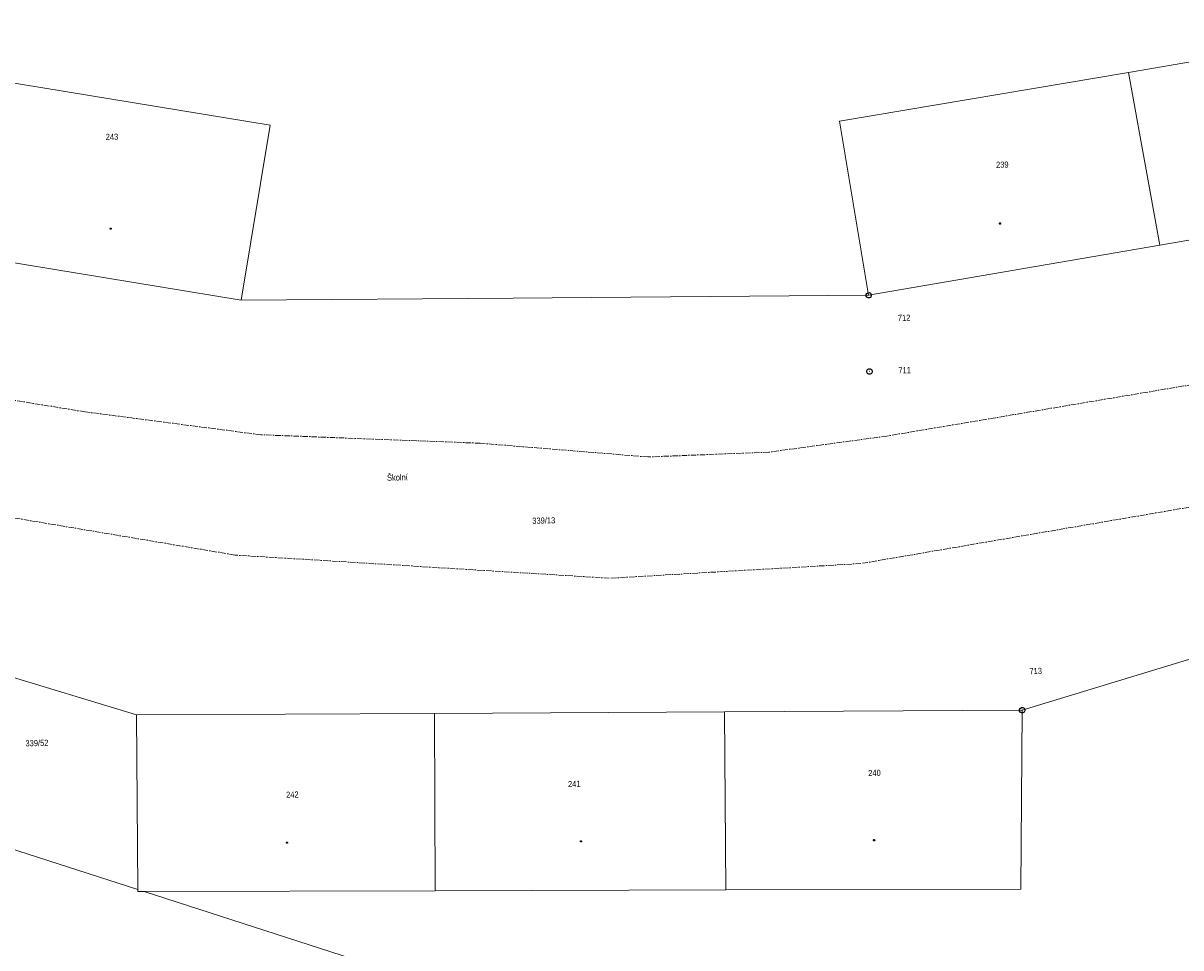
# Model space of a CAD drawing. Header units: millimetres. Extents: x -211955 to 157391, y -241491 to 94238.
# Tile 24 of 138: x -27614 to 36207, y -130745 to -79784. Entities that reach past the tile are written whole.
import ezdxf

# ---------------------------------------------------------------- set-up
doc = ezdxf.new("R2010")
doc.units = ezdxf.units.MM
doc.linetypes.add('Cerchovana_1', pattern=[500, 300, -100, 0, -100])
doc.layers.add('XR$1$PODKLAD_1', color=7, linetype='Continuous', lineweight=25)

# ---------------------------------------------------------------- blocks, each defined once
blk = doc.blocks.new('1$0100')
at = {"layer": 'XR$1$PODKLAD_1', "color": 7, "lineweight": 25}
blk.add_line((-50, 0), (50, 0), dxfattribs=at)
blk.add_lwpolyline([(190, 720), (530, 530), (720, 190), (720, -200), (530, -540), (190, -730), (-200, -730), (-540, -540), (-730, -200), (-730, 190), (-540, 530), (-200, 720), (190, 720)], close=True, dxfattribs=at)
blk = doc.blocks.new('$280')
at = {"layer": 'XR$1$PODKLAD_1', "color": 7, "lineweight": 25}
blk.add_lwpolyline([(0, 170), (100, 150), (150, 60), (170, 0), (150, -90), (70, -160), (0, -170), (-90, -140), (-150, -80), (-170, 0), (-150, 90), (-70, 160), (0, 170)], close=True, dxfattribs=at)

msp = doc.modelspace()

# ---------------------------------------------------------------- linework, layer by layer
at = {"layer": 'XR$1$PODKLAD_1', "color": 126, "linetype": 'Continuous', "lineweight": 13}
for p, q in [((49171.21, -79783.614), (33312.838, -82510.155)), ((49171.21, -79783.614), (33312.838, -82510.155)), ((-13990.584, -85411.608), (-30180.245, -82744.612)), ((-13990.584, -85411.608), (-30180.245, -82744.612)), ((33312.838, -82510.155), (17383.27, -85188.414)), ((33312.838, -82510.155), (17383.27, -85188.414)), ((35044.685, -92020.844), (33312.838, -82510.155)), ((35044.685, -92020.844), (33312.838, -82510.155)), ((35044.685, -92020.844), (33312.838, -82510.155)), ((-13990.584, -85411.608), (-15586.778, -95043.283)), ((-13990.584, -85411.608), (-15586.778, -95043.283)), ((18997.099, -94781.998), (17383.27, -85188.414)), ((18997.099, -94781.998), (17383.27, -85188.414)), ((50703.847, -89329.159), (35044.685, -92020.844)), ((50703.847, -89329.159), (35044.685, -92020.844)), ((-15586.778, -95043.283), (-31655.502, -92413.356)), ((-15586.778, -95043.283), (-31655.502, -92413.356)), ((35044.685, -92020.844), (18997.099, -94781.998)), ((35044.685, -92020.844), (18997.099, -94781.998)), ((-604.886, -94938.837), (-15586.778, -95043.283)), ((3695.545, -94904.225), (-604.886, -94938.837)), ((18997.099, -94781.998), (3695.545, -94904.225)), ((-21362.514, -117900.533), (-36881.035, -113216.615)), ((40006.307, -113816.608), (27455.909, -117653.015)), ((-4939.588, -117821.043), (-21362.514, -117900.533)), ((-4939.588, -117821.043), (-21362.514, -117900.533)), ((-21362.514, -117900.533), (-21288.229, -127531.576)), ((-21362.514, -117900.533), (-21288.229, -127531.576)), ((11042.981, -117732.262), (-4939.588, -117821.043)), ((11042.981, -117732.262), (-4939.588, -117821.043)), ((-4939.588, -117821.043), (-4901.643, -127603.014)), ((-4939.588, -117821.043), (-4901.643, -127603.014)), ((-4939.588, -117821.043), (-4901.643, -127603.014)), ((27455.909, -117653.015), (11042.981, -117732.262)), ((27455.909, -117653.015), (11042.981, -117732.262)), ((11042.981, -117732.262), (11121.887, -127553.248)), ((11042.981, -117732.262), (11121.887, -127553.248)), ((11042.981, -117732.262), (11121.887, -127553.248)), ((27455.909, -117653.015), (27385.59, -127507.641)), ((27455.909, -117653.015), (27385.59, -127507.641)), ((-21288.229, -127531.576), (-38246.276, -122062.44)), ((-21288.229, -127531.576), (-21285.554, -127641.543)), ((-21288.229, -127531.576), (-21285.554, -127641.543)), ((-20945.411, -127643.27), (-21285.554, -127641.543)), ((-20945.411, -127643.27), (-21285.554, -127641.543)), ((-4901.643, -127603.014), (-20945.411, -127643.27)), ((-4901.643, -127603.014), (-20945.411, -127643.27)), ((11121.887, -127553.248), (-4901.643, -127603.014)), ((11121.887, -127553.248), (-4901.643, -127603.014)), ((27385.59, -127507.641), (11121.887, -127553.248)), ((27385.59, -127507.641), (11121.887, -127553.248)), ((35140.983, -145724.391), (-20945.411, -127643.27))]:
    msp.add_line(p, q, dxfattribs=at)
at = {"layer": 'XR$1$PODKLAD_1', "color": 126, "linetype": 'Cerchovana_1', "lineweight": 13}
for p, q in [((-24199.46, -101204.598), (-66208.025, -94374.381)), ((69896.147, -94123.75), (19996.098, -102539.994)), ((-15945.066, -109096.156), (-66376.15, -100620.319)), ((69728.241, -100789.806), (18566.594, -109566.844)), ((-14505.833, -102469.188), (-24199.46, -101204.598)), ((-2420.918, -102935.376), (-14505.833, -102469.188)), ((19996.098, -102539.994), (13485.786, -103428.612)), ((6830.189, -103690.578), (-2420.918, -102935.376)), ((13485.786, -103428.612), (6830.189, -103690.578)), ((4692.135, -110374.561), (-15945.066, -109096.156)), ((18566.594, -109566.844), (4692.135, -110374.561))]:
    msp.add_line(p, q, dxfattribs=at)

# ---------------------------------------------------------------- block references
at = {"layer": 'XR$1$PODKLAD_1', "color": 7, "linetype": 'Continuous', "lineweight": 25, "xscale": 0.2, "yscale": 0.2, "rotation": 181.3937829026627}
for name, p in [('$280', (-22794.645, -91107.441)), ('$280', (26242.984, -90824.58)), ('1$0100', (18997.099, -94781.998)), ('1$0100', (19039.276, -98982.215)), ('1$0100', (27455.909, -117653.015)), ('$280', (-13068.569, -124950.88)), ('$280', (3134.421, -124876.741)), ('$280', (19297.667, -124813.572))]:
    msp.add_blockref(name, p, dxfattribs=at)

# ---------------------------------------------------------------- texts
at = {"layer": 'XR$1$PODKLAD_1', "color": 126, "linetype": 'Continuous', "lineweight": 35, "char_height": 340, "rotation": 1.3937829}
for s, insert, width, attachment_point in [('\\W0.91;243', (-22713.468, -86221.354), 941.16797, 8), ('\\W0.91;239', (26368.429, -87757.955), 941.16797, 8), ('\\W0.91;712', (21294.096, -96013.824), 941.16797, 6), ('\\W0.91;711', (21324.403, -98903.942), 941.16797, 6), ('\\W0.91;Školní', (-7553.022, -105008.154), 1825.81671, 7), ('\\W0.91;339/13', (457.138, -107384.02), 1825.81671, 7), ('\\W0.91;713', (28549.807, -115483.099), 941.16797, 6), ('\\W0.91;339/52', (-27482.841, -119647.252), 1825.81671, 7), ('\\W0.91;240', (19321.707, -121279.275), 941.16797, 8), ('\\W0.91;241', (2771.471, -121882.017), 941.16797, 8), ('\\W0.91;242', (-12768.82, -122470.188), 941.16797, 8)]:
    msp.add_mtext(s, dxfattribs=dict(at, insert=insert, width=width, attachment_point=attachment_point))

doc.saveas('drawing.dxf')
